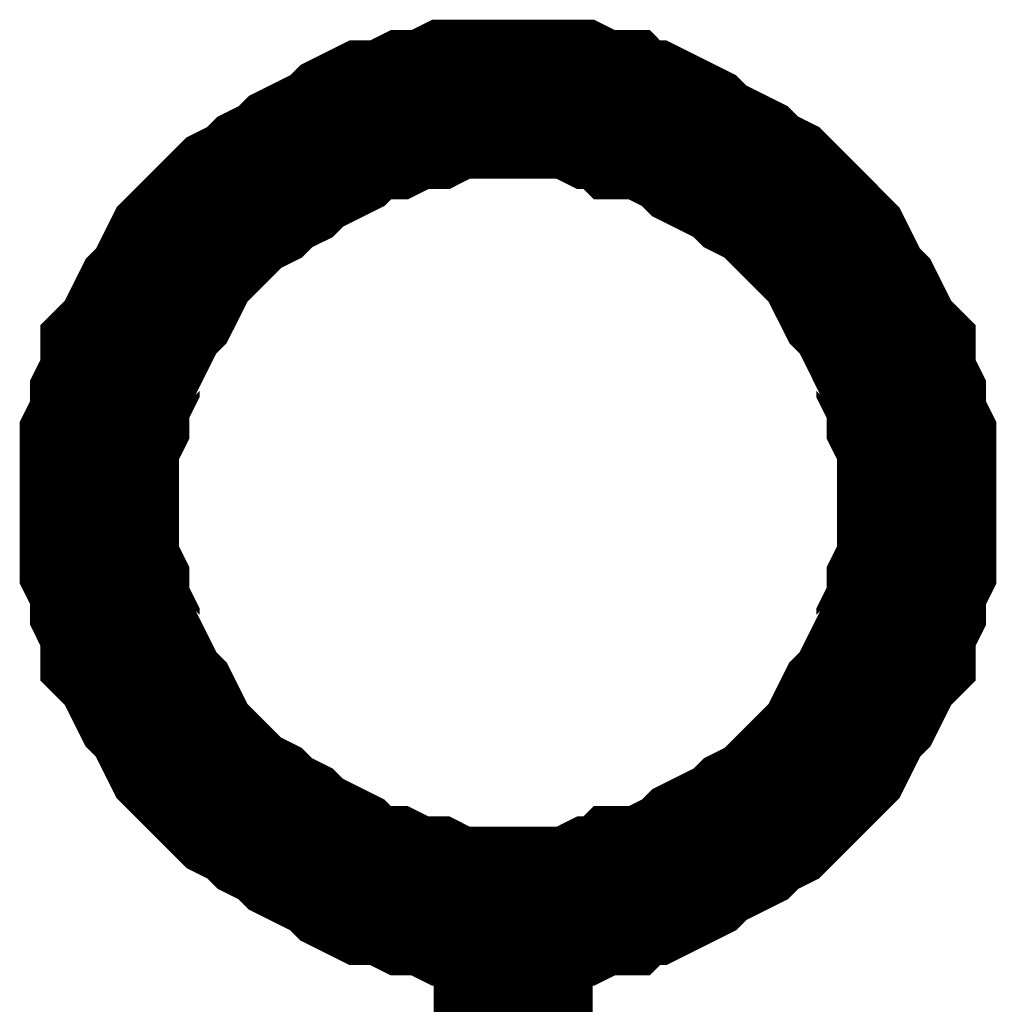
# Model space of a CAD drawing. Header units: inches. Extents: x 0 to 292, y 0 to 193.
# Tile 166 of 256: x 138.03 to 139.87, y 157.36 to 159.22. Entities that reach past the tile are written whole.
import ezdxf

# ---------------------------------------------------------------- set-up
doc = ezdxf.new("R2010")
doc.units = ezdxf.units.IN
doc.layers.add('Sheet', color=255, linetype='Continuous')

msp = doc.modelspace()

# ---------------------------------------------------------------- linework, layer by layer
at = {"layer": 'Sheet'}
for points in [[(138.1786, 158.3068, 0.2997, 0.2997, 0), (138.1786, 158.3458, 0.2997, 0.2997, 0), (138.1786, 158.3848, 0.2997, 0.2997, 0), (138.1786, 158.4238, 0.2997, 0.2997, 0), (138.1981, 158.4628, 0.2997, 0.2997, 0), (138.1981, 158.5017, 0.2997, 0.2997, 0), (138.2175, 158.5407, 0.2997, 0.2997, 0), (138.2175, 158.5797, 0.2997, 0.2997, 0), (138.237, 158.5992, 0.2997, 0.2997, 0), (138.2565, 158.6382, 0.2997, 0.2997, 0), (138.276, 158.6772, 0.2997, 0.2997, 0), (138.2955, 158.6967, 0.2997, 0.2997, 0), (138.315, 158.7356, 0.2997, 0.2997, 0), (138.3344, 158.7746, 0.2997, 0.2997, 0), (138.3539, 158.7941, 0.2997, 0.2997, 0), (138.3734, 158.8136, 0.2997, 0.2997, 0), (138.4124, 158.8526, 0.2997, 0.2997, 0), (138.4319, 158.8721, 0.2997, 0.2997, 0), (138.4708, 158.8916, 0.2997, 0.2997, 0), (138.4903, 158.9111, 0.2997, 0.2997, 0), (138.5293, 158.9305, 0.2997, 0.2997, 0), (138.5488, 158.95, 0.2997, 0.2997, 0), (138.5877, 158.9695, 0.2997, 0.2997, 0), (138.6267, 158.989, 0.2997, 0.2997, 0), (138.6462, 159.0085, 0.2997, 0.2997, 0), (138.6852, 159.028, 0.2997, 0.2997, 0), (138.7241, 159.028, 0.2997, 0.2997, 0), (138.7631, 159.0475, 0.2997, 0.2997, 0), (138.8021, 159.0475, 0.2997, 0.2997, 0), (138.841, 159.067, 0.2997, 0.2997, 0), (138.88, 159.067, 0.2997, 0.2997, 0), (138.919, 159.067, 0.2997, 0.2997, 0), (138.9579, 159.067, 0.2997, 0.2997, 0)], [(138.9579, 159.067, 0.2997, 0.2997, 0), (138.9579, 159.067, 0.2997, 0.2997, 0)], [(138.9579, 159.067, 0.2997, 0.2997, 0), (138.9969, 159.067, 0.2997, 0.2997, 0), (139.0359, 159.067, 0.2997, 0.2997, 0), (139.0748, 159.067, 0.2997, 0.2997, 0), (139.1138, 159.0475, 0.2997, 0.2997, 0), (139.1528, 159.0475, 0.2997, 0.2997, 0), (139.1722, 159.028, 0.2997, 0.2997, 0), (139.2112, 159.028, 0.2997, 0.2997, 0), (139.2502, 159.0085, 0.2997, 0.2997, 0), (139.2891, 158.989, 0.2997, 0.2997, 0), (139.3086, 158.9695, 0.2997, 0.2997, 0), (139.3476, 158.95, 0.2997, 0.2997, 0), (139.3866, 158.9305, 0.2997, 0.2997, 0), (139.406, 158.9111, 0.2997, 0.2997, 0), (139.445, 158.8916, 0.2997, 0.2997, 0), (139.4645, 158.8721, 0.2997, 0.2997, 0), (139.484, 158.8526, 0.2997, 0.2997, 0), (139.523, 158.8136, 0.2997, 0.2997, 0), (139.5424, 158.7941, 0.2997, 0.2997, 0), (139.5619, 158.7746, 0.2997, 0.2997, 0), (139.5814, 158.7356, 0.2997, 0.2997, 0), (139.6009, 158.6967, 0.2997, 0.2997, 0), (139.6204, 158.6772, 0.2997, 0.2997, 0), (139.6399, 158.6382, 0.2997, 0.2997, 0), (139.6593, 158.5992, 0.2997, 0.2997, 0), (139.6788, 158.5797, 0.2997, 0.2997, 0), (139.6788, 158.5407, 0.2997, 0.2997, 0), (139.6983, 158.5017, 0.2997, 0.2997, 0), (139.6983, 158.4628, 0.2997, 0.2997, 0), (139.7178, 158.4238, 0.2997, 0.2997, 0), (139.7178, 158.3848, 0.2997, 0.2997, 0), (139.7178, 158.3458, 0.2997, 0.2997, 0), (139.7178, 158.3068, 0.2997, 0.2997, 0)], [(138.9579, 157.5467, 0.2997, 0.2997, 0), (138.919, 157.5467, 0.2997, 0.2997, 0), (138.88, 157.5467, 0.2997, 0.2997, 0), (138.841, 157.5467, 0.2997, 0.2997, 0), (138.8021, 157.5662, 0.2997, 0.2997, 0), (138.7631, 157.5662, 0.2997, 0.2997, 0), (138.7241, 157.5857, 0.2997, 0.2997, 0), (138.6852, 157.5857, 0.2997, 0.2997, 0), (138.6462, 157.6052, 0.2997, 0.2997, 0), (138.6267, 157.6246, 0.2997, 0.2997, 0), (138.5877, 157.6441, 0.2997, 0.2997, 0), (138.5488, 157.6636, 0.2997, 0.2997, 0), (138.5293, 157.6831, 0.2997, 0.2997, 0), (138.4903, 157.7026, 0.2997, 0.2997, 0), (138.4708, 157.7221, 0.2997, 0.2997, 0), (138.4319, 157.7416, 0.2997, 0.2997, 0), (138.4124, 157.7611, 0.2997, 0.2997, 0), (138.3734, 157.8001, 0.2997, 0.2997, 0), (138.3539, 157.8196, 0.2997, 0.2997, 0), (138.3344, 157.839, 0.2997, 0.2997, 0), (138.315, 157.878, 0.2997, 0.2997, 0), (138.2955, 157.917, 0.2997, 0.2997, 0), (138.276, 157.9365, 0.2997, 0.2997, 0), (138.2565, 157.9755, 0.2997, 0.2997, 0), (138.237, 158.0145, 0.2997, 0.2997, 0), (138.2175, 158.034, 0.2997, 0.2997, 0), (138.2175, 158.0729, 0.2997, 0.2997, 0), (138.1981, 158.1119, 0.2997, 0.2997, 0), (138.1981, 158.1509, 0.2997, 0.2997, 0), (138.1786, 158.1899, 0.2997, 0.2997, 0), (138.1786, 158.2289, 0.2997, 0.2997, 0), (138.1786, 158.2679, 0.2997, 0.2997, 0), (138.1786, 158.3068, 0.2997, 0.2997, 0)], [(138.1786, 158.3068, 0.2997, 0.2997, 0), (138.1786, 158.3068, 0.2997, 0.2997, 0)], [(139.7178, 158.3068, 0.2997, 0.2997, 0), (139.7178, 158.2679, 0.2997, 0.2997, 0), (139.7178, 158.2289, 0.2997, 0.2997, 0), (139.7178, 158.1899, 0.2997, 0.2997, 0), (139.6983, 158.1509, 0.2997, 0.2997, 0), (139.6983, 158.1119, 0.2997, 0.2997, 0), (139.6788, 158.0729, 0.2997, 0.2997, 0), (139.6788, 158.034, 0.2997, 0.2997, 0), (139.6593, 158.0145, 0.2997, 0.2997, 0), (139.6399, 157.9755, 0.2997, 0.2997, 0), (139.6204, 157.9365, 0.2997, 0.2997, 0), (139.6009, 157.917, 0.2997, 0.2997, 0), (139.5814, 157.878, 0.2997, 0.2997, 0), (139.5619, 157.839, 0.2997, 0.2997, 0), (139.5424, 157.8196, 0.2997, 0.2997, 0), (139.523, 157.8001, 0.2997, 0.2997, 0), (139.484, 157.7611, 0.2997, 0.2997, 0), (139.4645, 157.7416, 0.2997, 0.2997, 0), (139.445, 157.7221, 0.2997, 0.2997, 0), (139.406, 157.7026, 0.2997, 0.2997, 0), (139.3866, 157.6831, 0.2997, 0.2997, 0), (139.3476, 157.6636, 0.2997, 0.2997, 0), (139.3086, 157.6441, 0.2997, 0.2997, 0), (139.2891, 157.6246, 0.2997, 0.2997, 0), (139.2502, 157.6052, 0.2997, 0.2997, 0), (139.2112, 157.5857, 0.2997, 0.2997, 0), (139.1722, 157.5857, 0.2997, 0.2997, 0), (139.1528, 157.5662, 0.2997, 0.2997, 0), (139.1138, 157.5662, 0.2997, 0.2997, 0), (139.0748, 157.5467, 0.2997, 0.2997, 0), (139.0359, 157.5467, 0.2997, 0.2997, 0), (138.9969, 157.5467, 0.2997, 0.2997, 0), (138.9579, 157.5467, 0.2997, 0.2997, 0)], [(139.7178, 158.3068, 0.2997, 0.2997, 0), (139.7178, 158.3068, 0.2997, 0.2997, 0), (139.7178, 158.3068, 0.2997, 0.2997, 0), (139.7178, 158.3068, 0.2997, 0.2997, 0), (139.7178, 158.3068, 0.2997, 0.2997, 0), (139.7178, 158.3068, 0.2997, 0.2997, 0), (139.7178, 158.3068, 0.2997, 0.2997, 0), (139.7178, 158.3068, 0.2997, 0.2997, 0), (139.7178, 158.3068, 0.2997, 0.2997, 0), (139.7178, 158.3068, 0.2997, 0.2997, 0), (139.7178, 158.3068, 0.2997, 0.2997, 0), (139.7178, 158.3068, 0.2997, 0.2997, 0), (139.7178, 158.3068, 0.2997, 0.2997, 0), (139.7178, 158.3068, 0.2997, 0.2997, 0), (139.7178, 158.3068, 0.2997, 0.2997, 0), (139.7178, 158.3068, 0.2997, 0.2997, 0), (139.7178, 158.3068, 0.2997, 0.2997, 0), (139.7178, 158.3068, 0.2997, 0.2997, 0), (139.7178, 158.3068, 0.2997, 0.2997, 0), (139.7178, 158.3068, 0.2997, 0.2997, 0), (139.7178, 158.3068, 0.2997, 0.2997, 0), (139.7178, 158.3068, 0.2997, 0.2997, 0), (139.7178, 158.3068, 0.2997, 0.2997, 0), (139.7178, 158.3068, 0.2997, 0.2997, 0), (139.7178, 158.3068, 0.2997, 0.2997, 0), (139.7178, 158.3068, 0.2997, 0.2997, 0), (139.7178, 158.3068, 0.2997, 0.2997, 0), (139.7178, 158.3068, 0.2997, 0.2997, 0), (139.7178, 158.3068, 0.2997, 0.2997, 0), (139.7178, 158.3068, 0.2997, 0.2997, 0), (139.7178, 158.3068, 0.2997, 0.2997, 0), (139.7178, 158.3068, 0.2997, 0.2997, 0), (139.7178, 158.3068, 0.2997, 0.2997, 0)], [(139.7178, 158.3068, 0.2997, 0.2997, 0), (139.7178, 158.3068, 0.2997, 0.2997, 0)], [(138.9579, 156.5331, 0.2997, 0.2997, 0), (138.9579, 157.5467, 0.2997, 0.2997, 0)]]:
    msp.add_lwpolyline(points, format="xyseb", dxfattribs=at)

doc.saveas('drawing.dxf')
